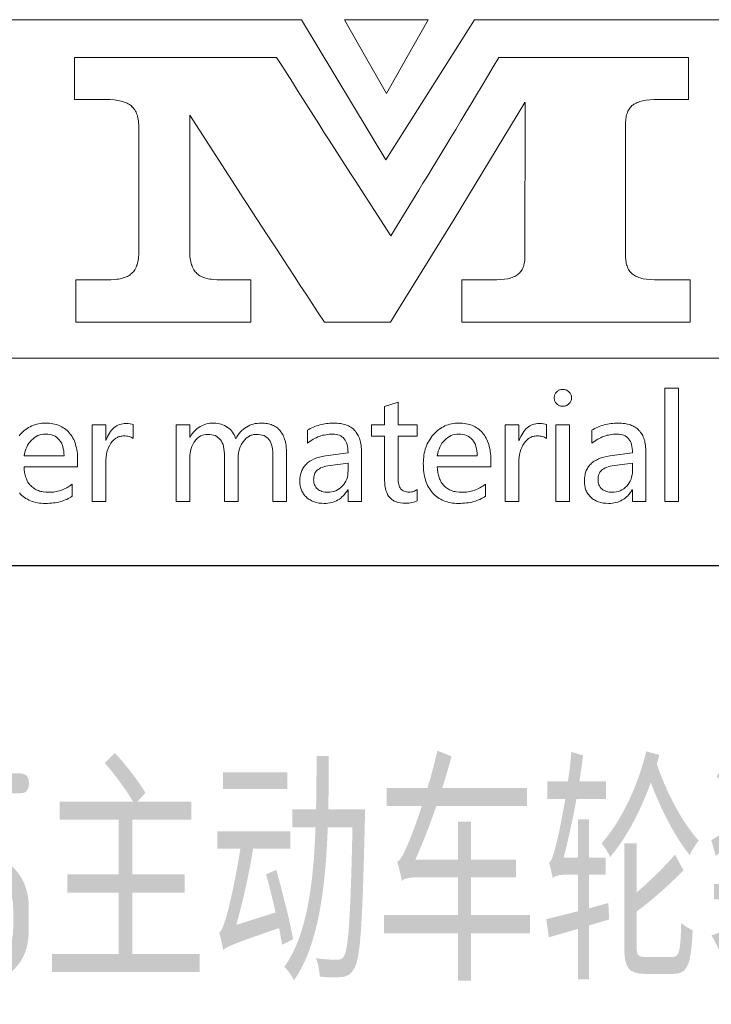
# Model space of a CAD drawing. Header units: millimetres. Extents: x -91 to 1382, y -18 to 1022.
# Tile 6 of 9: x 1228 to 1287, y 68 to 151. Entities that reach past the tile are written whole.
import ezdxf
from ezdxf.enums import TextEntityAlignment as Align

# ---------------------------------------------------------------- set-up
doc = ezdxf.new("R2010")
doc.units = ezdxf.units.MM
doc.header["$LTSCALE"] = 35
for name, color, linetype in [('1轮廓实线层', 7, 'Continuous'), ('6文字层', 3, 'Continuous'), ('图层 1', 7, 'Continuous'), ('图框层', 7, 'Continuous')]:
    doc.layers.add(name, color=color, linetype=linetype)
doc.styles.add('PC_TEXTSTYLE', font='isocp.shx', dxfattribs={"width": 0.8, "bigfont": 'hzfs.shx'})

# ---------------------------------------------------------------- blocks, each defined once
blk = doc.blocks.new('PC_TITLE_BLOCK')
for p, q in [((-32.772, 42.051), (-32.772, 42.06)), ((-36.402, 41.069), (-36.402, 41.079)), ((-36.402, 41.069), (-36.393, 41.069)), ((-32.152, 41.069), (-32.145, 41.069))]:
    blk.add_line(p, q)
at = {"layer": '1轮廓实线层'}
blk.add_line((-60, 30), (0, 30), dxfattribs=at)
at = {"layer": '图层 1', "lineweight": 0}
for p, q in [((-49.444, 43.174), (-32.306, 43.174)), ((-32.306, 43.174), (-30.267, 39.792)), ((-30.257, 43.174), (-31.271, 43.174)), ((-31.271, 43.174), (-30.764, 42.281)), ((-30.267, 39.792), (-28.128, 43.174)), ((-29.245, 43.174), (-30.257, 43.174)), ((-29.75, 42.281), (-29.245, 43.174)), ((-28.128, 43.174), (-9.094, 43.174)), ((-37.79, 41.246), (-37.79, 42.263)), ((-37.79, 42.263), (-35.352, 42.263)), ((-35.352, 42.263), (-32.908, 42.263)), ((-32.908, 42.263), (-32.781, 42.065)), ((-30.764, 42.281), (-30.257, 41.389)), ((-30.257, 41.389), (-29.75, 42.281)), ((-27.677, 42.033), (-27.54, 42.263)), ((-27.54, 42.263), (-25.248, 42.263)), ((-25.248, 42.263), (-22.956, 42.263)), ((-22.956, 42.263), (-22.956, 41.246)), ((-32.781, 42.065), (-32.654, 41.864)), ((-32.654, 41.864), (-32.527, 41.664)), ((-27.814, 41.806), (-27.677, 42.033)), ((-32.527, 41.664), (-32.401, 41.463)), ((-27.946, 41.582), (-27.814, 41.806)), ((-32.401, 41.463), (-32.274, 41.262)), ((-30.257, 41.389), (-30.257, 41.389)), ((-28.208, 41.146), (-28.078, 41.363)), ((-28.078, 41.363), (-27.946, 41.582)), ((-37.034, 41.246), (-37.79, 41.246)), ((-36.929, 41.244), (-37.034, 41.246)), ((-36.831, 41.236), (-36.929, 41.244)), ((-36.784, 41.231), (-36.831, 41.236)), ((-36.741, 41.225), (-36.784, 41.231)), ((-36.699, 41.217), (-36.741, 41.225)), ((-36.659, 41.207), (-36.699, 41.217)), ((-36.62, 41.196), (-36.659, 41.207)), ((-36.586, 41.186), (-36.62, 41.196)), ((-36.551, 41.173), (-36.586, 41.186)), ((-36.52, 41.159), (-36.551, 41.173)), ((-36.49, 41.143), (-36.52, 41.159)), ((-36.461, 41.128), (-36.49, 41.143)), ((-36.438, 41.109), (-36.461, 41.128)), ((-32.274, 41.262), (-32.147, 41.062)), ((-26.909, 41.178), (-28.617, 38.358)), ((-28.335, 40.935), (-28.208, 41.146)), ((-26.909, 37.394), (-26.906, 41.178)), ((-26.906, 41.178), (-26.909, 41.178)), ((-24.279, 41.133), (-24.303, 41.114)), ((-24.255, 41.146), (-24.279, 41.133)), ((-24.226, 41.159), (-24.255, 41.146)), ((-24.197, 41.173), (-24.226, 41.159)), ((-24.168, 41.186), (-24.197, 41.173)), ((-24.134, 41.196), (-24.168, 41.186)), ((-24.099, 41.204), (-24.134, 41.196)), ((-24.063, 41.215), (-24.099, 41.204)), ((-23.983, 41.228), (-24.063, 41.215)), ((-23.893, 41.239), (-23.983, 41.228)), ((-23.799, 41.244), (-23.893, 41.239)), ((-23.695, 41.246), (-23.799, 41.244)), ((-22.956, 41.246), (-23.695, 41.246)), ((-36.414, 41.091), (-36.438, 41.109)), ((-36.393, 41.07), (-36.414, 41.091)), ((-36.372, 41.048), (-36.393, 41.07)), ((-36.353, 41.022), (-36.372, 41.048)), ((-36.335, 40.998), (-36.353, 41.022)), ((-36.319, 40.969), (-36.335, 40.998)), ((-36.303, 40.94), (-36.319, 40.969)), ((-36.29, 40.908), (-36.303, 40.94)), ((-36.277, 40.877), (-36.29, 40.908)), ((-32.147, 41.062), (-32.018, 40.861)), ((-28.459, 40.729), (-28.335, 40.935)), ((-24.443, 40.908), (-24.453, 40.879)), ((-24.435, 40.938), (-24.443, 40.908)), ((-24.421, 40.964), (-24.435, 40.938)), ((-24.408, 40.99), (-24.421, 40.964)), ((-24.395, 41.014), (-24.408, 40.99)), ((-24.379, 41.038), (-24.395, 41.014)), ((-24.361, 41.059), (-24.379, 41.038)), ((-24.342, 41.08), (-24.361, 41.059)), ((-24.324, 41.099), (-24.342, 41.08)), ((-24.303, 41.114), (-24.324, 41.099)), ((-36.266, 40.842), (-36.277, 40.877)), ((-36.258, 40.806), (-36.266, 40.842)), ((-36.25, 40.766), (-36.258, 40.806)), ((-36.245, 40.726), (-36.25, 40.766)), ((-36.24, 40.687), (-36.245, 40.726)), ((-36.234, 40.642), (-36.24, 40.687)), ((-35.001, 40.869), (-35.004, 40.869)), ((-35.004, 40.869), (-35.004, 37.587)), ((-33.832, 39.055), (-35.001, 40.869)), ((-32.018, 40.861), (-31.891, 40.66)), ((-31.891, 40.66), (-31.764, 40.46)), ((-28.58, 40.526), (-28.459, 40.729)), ((-24.474, 40.742), (-24.477, 40.705)), ((-24.477, 40.705), (-24.477, 40.666)), ((-24.477, 40.666), (-24.477, 37.471)), ((-24.472, 40.779), (-24.474, 40.742)), ((-24.466, 40.813), (-24.472, 40.779)), ((-24.461, 40.848), (-24.466, 40.813)), ((-24.453, 40.879), (-24.461, 40.848)), ((-36.234, 40.597), (-36.234, 40.642)), ((-36.232, 40.549), (-36.234, 40.597)), ((-36.232, 37.587), (-36.232, 40.549)), ((-31.764, 40.46), (-31.635, 40.262)), ((-28.699, 40.328), (-28.58, 40.526)), ((-31.635, 40.262), (-31.508, 40.061)), ((-28.818, 40.132), (-28.699, 40.328)), ((-31.508, 40.061), (-31.379, 39.86)), ((-29.045, 39.757), (-28.934, 39.942)), ((-28.934, 39.942), (-28.818, 40.132)), ((-31.379, 39.86), (-31.252, 39.662)), ((-29.156, 39.575), (-29.045, 39.757)), ((-31.252, 39.662), (-31.123, 39.462)), ((-31.123, 39.462), (-30.993, 39.264)), ((-29.264, 39.396), (-29.156, 39.575)), ((-30.993, 39.264), (-30.864, 39.063)), ((-29.475, 39.055), (-29.372, 39.224)), ((-29.372, 39.224), (-29.264, 39.396)), ((-33.721, 38.883), (-33.832, 39.055)), ((-30.864, 39.063), (-30.146, 37.957)), ((-30.151, 37.957), (-29.475, 39.055)), ((-33.61, 38.712), (-33.721, 38.883)), ((-33.494, 38.535), (-33.61, 38.712)), ((-33.378, 38.353), (-33.494, 38.535)), ((-33.256, 38.168), (-33.378, 38.353)), ((-28.617, 38.358), (-30.016, 36.1)), ((-33.135, 37.978), (-33.256, 38.168)), ((-33.008, 37.785), (-33.135, 37.978)), ((-30.146, 37.957), (-30.151, 37.957)), ((-36.234, 37.539), (-36.232, 37.587)), ((-35.004, 37.587), (-35.004, 37.539)), ((-35.004, 37.587), (-35.004, 37.587)), ((-32.878, 37.59), (-33.008, 37.785)), ((-32.746, 37.389), (-32.878, 37.59)), ((-36.266, 37.294), (-36.258, 37.331)), ((-36.258, 37.331), (-36.25, 37.368)), ((-36.25, 37.368), (-36.245, 37.41)), ((-36.245, 37.41), (-36.24, 37.45)), ((-36.24, 37.45), (-36.234, 37.494)), ((-36.234, 37.494), (-36.234, 37.539)), ((-35.004, 37.539), (-35.001, 37.494)), ((-35.001, 37.494), (-34.999, 37.452)), ((-34.999, 37.452), (-34.993, 37.41)), ((-34.993, 37.41), (-34.988, 37.37)), ((-34.988, 37.37), (-34.98, 37.331)), ((-34.98, 37.331), (-34.972, 37.294)), ((-32.614, 37.183), (-32.746, 37.389)), ((-26.925, 37.289), (-26.917, 37.323)), ((-26.917, 37.323), (-26.911, 37.357)), ((-26.911, 37.357), (-26.909, 37.394)), ((-24.477, 37.471), (-24.477, 37.431)), ((-24.477, 37.431), (-24.474, 37.394)), ((-24.474, 37.394), (-24.472, 37.357)), ((-24.472, 37.357), (-24.466, 37.323)), ((-24.466, 37.323), (-24.461, 37.289)), ((-36.388, 37.067), (-36.366, 37.088)), ((-36.366, 37.088), (-36.348, 37.112)), ((-36.348, 37.112), (-36.332, 37.138)), ((-36.332, 37.138), (-36.316, 37.167)), ((-36.316, 37.167), (-36.3, 37.196)), ((-36.3, 37.196), (-36.287, 37.228)), ((-36.287, 37.228), (-36.277, 37.26)), ((-36.277, 37.26), (-36.266, 37.294)), ((-34.972, 37.294), (-34.962, 37.26)), ((-34.962, 37.26), (-34.949, 37.228)), ((-34.949, 37.228), (-34.938, 37.196)), ((-34.938, 37.196), (-34.922, 37.167)), ((-34.922, 37.167), (-34.906, 37.138)), ((-34.906, 37.138), (-34.89, 37.112)), ((-34.89, 37.112), (-34.872, 37.088)), ((-34.872, 37.088), (-34.853, 37.067)), ((-32.477, 36.974), (-32.614, 37.183)), ((-27.022, 37.077), (-27.006, 37.098)), ((-27.006, 37.098), (-26.991, 37.12)), ((-26.991, 37.12), (-26.975, 37.146)), ((-26.975, 37.146), (-26.962, 37.172)), ((-26.962, 37.172), (-26.951, 37.199)), ((-26.951, 37.199), (-26.94, 37.228)), ((-26.94, 37.228), (-26.933, 37.257)), ((-26.933, 37.257), (-26.925, 37.289)), ((-24.461, 37.289), (-24.453, 37.257)), ((-24.453, 37.257), (-24.443, 37.228)), ((-24.443, 37.228), (-24.432, 37.199)), ((-24.432, 37.199), (-24.421, 37.172)), ((-24.421, 37.172), (-24.408, 37.146)), ((-24.408, 37.146), (-24.393, 37.122)), ((-24.393, 37.122), (-24.377, 37.098)), ((-24.377, 37.098), (-24.358, 37.077)), ((-37.755, 35.871), (-37.755, 36.89)), ((-37.755, 36.89), (-37.016, 36.89)), ((-37.016, 36.89), (-36.91, 36.893)), ((-36.91, 36.893), (-36.815, 36.9)), ((-36.815, 36.9), (-36.77, 36.906)), ((-36.77, 36.906), (-36.728, 36.911)), ((-36.728, 36.911), (-36.686, 36.919)), ((-36.686, 36.919), (-36.649, 36.929)), ((-36.649, 36.929), (-36.612, 36.94)), ((-36.612, 36.94), (-36.575, 36.951)), ((-36.575, 36.951), (-36.543, 36.964)), ((-36.543, 36.964), (-36.512, 36.977)), ((-36.512, 36.977), (-36.483, 36.993)), ((-36.483, 36.993), (-36.456, 37.009)), ((-36.456, 37.009), (-36.432, 37.027)), ((-36.432, 37.027), (-36.409, 37.046)), ((-36.409, 37.046), (-36.388, 37.067)), ((-34.853, 37.067), (-34.832, 37.046)), ((-34.832, 37.046), (-34.811, 37.027)), ((-34.811, 37.027), (-34.787, 37.009)), ((-34.787, 37.009), (-34.761, 36.993)), ((-34.761, 36.993), (-34.732, 36.977)), ((-34.732, 36.977), (-34.703, 36.964)), ((-34.703, 36.964), (-34.671, 36.951)), ((-34.671, 36.951), (-34.637, 36.94)), ((-34.637, 36.94), (-34.6, 36.929)), ((-34.6, 36.929), (-34.563, 36.919)), ((-34.563, 36.919), (-34.523, 36.911)), ((-34.523, 36.911), (-34.481, 36.906)), ((-34.481, 36.906), (-34.439, 36.9)), ((-34.439, 36.9), (-34.344, 36.893)), ((-34.344, 36.893), (-34.244, 36.89)), ((-34.244, 36.89), (-33.528, 36.89)), ((-33.528, 36.89), (-33.528, 35.871)), ((-32.337, 36.76), (-32.477, 36.974)), ((-28.43, 35.871), (-28.43, 36.89)), ((-28.43, 36.89), (-27.688, 36.89)), ((-27.688, 36.89), (-27.585, 36.893)), ((-27.585, 36.893), (-27.49, 36.898)), ((-27.49, 36.898), (-27.402, 36.908)), ((-27.402, 36.908), (-27.321, 36.922)), ((-27.321, 36.922), (-27.284, 36.929)), ((-27.284, 36.929), (-27.249, 36.94)), ((-27.249, 36.94), (-27.218, 36.951)), ((-27.218, 36.951), (-27.186, 36.964)), ((-27.186, 36.964), (-27.157, 36.974)), ((-27.157, 36.974), (-27.131, 36.99)), ((-27.131, 36.99), (-27.104, 37.003)), ((-27.104, 37.003), (-27.083, 37.019)), ((-27.083, 37.019), (-27.062, 37.038)), ((-27.062, 37.038), (-27.041, 37.056)), ((-27.041, 37.056), (-27.022, 37.077)), ((-24.358, 37.077), (-24.34, 37.056)), ((-24.34, 37.056), (-24.319, 37.038)), ((-24.319, 37.038), (-24.297, 37.019)), ((-24.297, 37.019), (-24.274, 37.003)), ((-24.274, 37.003), (-24.247, 36.99)), ((-24.247, 36.99), (-24.221, 36.974)), ((-24.221, 36.974), (-24.192, 36.964)), ((-24.192, 36.964), (-24.16, 36.951)), ((-24.16, 36.951), (-24.126, 36.94)), ((-24.126, 36.94), (-24.089, 36.929)), ((-24.089, 36.929), (-24.052, 36.922)), ((-24.052, 36.922), (-23.97, 36.908)), ((-23.97, 36.908), (-23.88, 36.898)), ((-23.88, 36.898), (-23.782, 36.893)), ((-23.782, 36.893), (-23.677, 36.89)), ((-23.677, 36.89), (-22.922, 36.89)), ((-22.922, 36.89), (-22.922, 35.871)), ((-32.195, 36.544), (-32.337, 36.76)), ((-32.049, 36.325), (-32.195, 36.544)), ((-31.902, 36.1), (-32.049, 36.325)), ((-31.751, 35.871), (-31.902, 36.1)), ((-30.016, 36.1), (-30.159, 35.871)), ((-35.64, 35.871), (-37.755, 35.871)), ((-33.528, 35.871), (-35.64, 35.871)), ((-30.956, 35.871), (-31.751, 35.871)), ((-30.159, 35.871), (-30.956, 35.871)), ((-25.673, 35.871), (-28.43, 35.871)), ((-22.922, 35.871), (-25.673, 35.871)), ((-9.094, 35.002), (-49.444, 35.002))]:
    blk.add_line(p, q, dxfattribs=at)
for points in [[(-26.201, 34.046), (-26.201, 34.067), (-26.198, 34.086), (-26.193, 34.107), (-26.188, 34.125), (-26.18, 34.144), (-26.17, 34.16), (-26.156, 34.176), (-26.143, 34.191), (-26.127, 34.205), (-26.111, 34.218), (-26.096, 34.228), (-26.077, 34.236), (-26.059, 34.242), (-26.038, 34.247), (-26.016, 34.25), (-25.995, 34.25), (-25.974, 34.25), (-25.953, 34.247), (-25.934, 34.242), (-25.913, 34.236), (-25.897, 34.228), (-25.879, 34.218), (-25.863, 34.205), (-25.847, 34.191), (-25.831, 34.178), (-25.821, 34.16), (-25.81, 34.144), (-25.8, 34.125), (-25.795, 34.107), (-25.789, 34.089), (-25.787, 34.067), (-25.787, 34.046), (-25.787, 34.023), (-25.789, 34.004), (-25.795, 33.983), (-25.8, 33.964), (-25.81, 33.948), (-25.821, 33.93), (-25.831, 33.914), (-25.847, 33.901), (-25.863, 33.885), (-25.879, 33.875), (-25.897, 33.864), (-25.913, 33.856), (-25.934, 33.851), (-25.953, 33.846), (-25.974, 33.843), (-25.995, 33.843), (-26.019, 33.843), (-26.04, 33.846), (-26.059, 33.851), (-26.077, 33.856), (-26.096, 33.864), (-26.111, 33.875), (-26.127, 33.885), (-26.143, 33.901), (-26.156, 33.914), (-26.17, 33.93), (-26.18, 33.948), (-26.188, 33.964), (-26.193, 33.983), (-26.198, 34.004), (-26.201, 34.023), (-26.201, 34.046), (-26.201, 34.046)], [(-23.532, 31.541), (-23.532, 34.281), (-23.204, 34.281), (-23.204, 31.541), (-23.532, 31.541), (-23.532, 31.541)], [(-29.512, 31.559), (-29.541, 31.546), (-29.57, 31.533), (-29.602, 31.525), (-29.639, 31.517), (-29.676, 31.509), (-29.715, 31.503), (-29.758, 31.501), (-29.8, 31.501), (-29.861, 31.503), (-29.919, 31.509), (-29.969, 31.52), (-30.019, 31.535), (-30.04, 31.546), (-30.064, 31.554), (-30.085, 31.567), (-30.103, 31.578), (-30.122, 31.591), (-30.14, 31.607), (-30.159, 31.622), (-30.175, 31.638), (-30.188, 31.657), (-30.204, 31.675), (-30.217, 31.696), (-30.228, 31.718), (-30.249, 31.762), (-30.267, 31.81), (-30.28, 31.865), (-30.291, 31.923), (-30.296, 31.984), (-30.299, 32.053), (-30.299, 33.122), (-30.616, 33.122), (-30.616, 33.391), (-30.299, 33.391), (-30.299, 33.838), (-29.971, 33.941), (-29.971, 33.391), (-29.512, 33.391), (-29.512, 33.122), (-29.971, 33.122), (-29.971, 32.111), (-29.971, 32.066), (-29.969, 32.026), (-29.964, 31.987), (-29.956, 31.952), (-29.948, 31.923), (-29.937, 31.894), (-29.924, 31.871), (-29.911, 31.85), (-29.892, 31.831), (-29.874, 31.815), (-29.853, 31.802), (-29.829, 31.789), (-29.8, 31.781), (-29.771, 31.776), (-29.739, 31.77), (-29.705, 31.77), (-29.678, 31.77), (-29.652, 31.773), (-29.626, 31.778), (-29.602, 31.786), (-29.578, 31.794), (-29.554, 31.805), (-29.533, 31.818), (-29.512, 31.831), (-29.512, 31.559), (-29.512, 31.559)], [(-37.713, 32.383), (-39.007, 32.383), (-39.004, 32.312), (-38.994, 32.243), (-38.988, 32.211), (-38.98, 32.18), (-38.972, 32.151), (-38.962, 32.121), (-38.951, 32.092), (-38.941, 32.066), (-38.928, 32.04), (-38.912, 32.013), (-38.898, 31.989), (-38.883, 31.968), (-38.864, 31.944), (-38.846, 31.926), (-38.825, 31.905), (-38.803, 31.886), (-38.782, 31.871), (-38.761, 31.855), (-38.737, 31.839), (-38.711, 31.826), (-38.687, 31.815), (-38.661, 31.805), (-38.632, 31.794), (-38.605, 31.786), (-38.576, 31.781), (-38.545, 31.773), (-38.481, 31.768), (-38.415, 31.765), (-38.376, 31.765), (-38.339, 31.768), (-38.299, 31.77), (-38.262, 31.776), (-38.225, 31.784), (-38.188, 31.791), (-38.154, 31.802), (-38.117, 31.812), (-38.083, 31.826), (-38.046, 31.842), (-38.011, 31.857), (-37.977, 31.876), (-37.943, 31.894), (-37.911, 31.916), (-37.877, 31.939), (-37.845, 31.963), (-37.845, 31.67), (-37.877, 31.649), (-37.908, 31.63), (-37.943, 31.612), (-37.977, 31.593), (-38.011, 31.58), (-38.051, 31.564), (-38.088, 31.551), (-38.127, 31.541), (-38.17, 31.53), (-38.212, 31.522), (-38.254, 31.514), (-38.299, 31.509), (-38.347, 31.503), (-38.394, 31.501), (-38.442, 31.498), (-38.492, 31.498), (-38.542, 31.498), (-38.59, 31.501), (-38.637, 31.506), (-38.682, 31.514), (-38.727, 31.522), (-38.769, 31.533), (-38.809, 31.546), (-38.848, 31.562), (-38.888, 31.578), (-38.925, 31.596), (-38.962, 31.617), (-38.996, 31.641), (-39.028, 31.665), (-39.06, 31.691), (-39.091, 31.72), (-39.118, 31.752)], [(-39.128, 33.125), (-39.097, 33.159), (-39.065, 33.193), (-39.033, 33.225), (-39.001, 33.254), (-38.967, 33.281), (-38.93, 33.304), (-38.896, 33.328), (-38.859, 33.349), (-38.819, 33.368), (-38.782, 33.384), (-38.743, 33.397), (-38.7, 33.407), (-38.658, 33.418), (-38.616, 33.426), (-38.574, 33.431), (-38.529, 33.434), (-38.484, 33.436), (-38.439, 33.434), (-38.394, 33.431), (-38.352, 33.426), (-38.312, 33.42), (-38.273, 33.413), (-38.233, 33.402), (-38.196, 33.391), (-38.159, 33.378), (-38.125, 33.362), (-38.091, 33.344), (-38.059, 33.325), (-38.027, 33.304), (-37.998, 33.281), (-37.969, 33.257), (-37.943, 33.23), (-37.916, 33.201), (-37.892, 33.172), (-37.869, 33.141), (-37.848, 33.109), (-37.826, 33.075), (-37.808, 33.038), (-37.792, 33.001), (-37.776, 32.961), (-37.763, 32.921), (-37.753, 32.879), (-37.742, 32.837), (-37.731, 32.792), (-37.726, 32.747), (-37.718, 32.7), (-37.716, 32.652), (-37.713, 32.599), (-37.713, 32.549), (-37.713, 32.383), (-37.713, 32.383)], [(-36.372, 33.067), (-36.393, 33.08), (-36.417, 33.093), (-36.44, 33.104), (-36.469, 33.112), (-36.498, 33.117), (-36.527, 33.122), (-36.562, 33.125), (-36.596, 33.125), (-36.62, 33.125), (-36.644, 33.122), (-36.665, 33.119), (-36.689, 33.114), (-36.71, 33.109), (-36.731, 33.101), (-36.752, 33.09), (-36.77, 33.082), (-36.789, 33.069), (-36.81, 33.056), (-36.828, 33.04), (-36.844, 33.024), (-36.879, 32.99), (-36.91, 32.948), (-36.939, 32.9), (-36.966, 32.85), (-36.987, 32.797), (-37.005, 32.742), (-37.019, 32.681), (-37.026, 32.618), (-37.034, 32.549), (-37.034, 32.478), (-37.034, 31.541), (-37.362, 31.541), (-37.362, 33.391), (-37.034, 33.391), (-37.034, 33.016), (-37.029, 33.016), (-37.011, 33.064), (-36.99, 33.112), (-36.968, 33.154), (-36.945, 33.193), (-36.921, 33.23), (-36.894, 33.265), (-36.865, 33.294), (-36.836, 33.323), (-36.805, 33.347), (-36.773, 33.368), (-36.739, 33.384), (-36.702, 33.399), (-36.665, 33.41), (-36.625, 33.418), (-36.586, 33.423), (-36.543, 33.423), (-36.49, 33.423), (-36.443, 33.418), (-36.403, 33.41), (-36.372, 33.399), (-36.372, 33.067), (-36.372, 33.067)], [(-32.667, 31.541), (-32.995, 31.541), (-32.995, 32.605), (-32.995, 32.676), (-33, 32.745), (-33.008, 32.805), (-33.018, 32.863), (-33.032, 32.914), (-33.048, 32.958), (-33.066, 33.001), (-33.09, 33.035), (-33.1, 33.051), (-33.114, 33.064), (-33.127, 33.08), (-33.143, 33.09), (-33.177, 33.114), (-33.211, 33.133), (-33.253, 33.146), (-33.296, 33.156), (-33.346, 33.162), (-33.396, 33.164), (-33.42, 33.164), (-33.441, 33.162), (-33.462, 33.159), (-33.483, 33.154), (-33.504, 33.148), (-33.525, 33.141), (-33.544, 33.133), (-33.565, 33.122), (-33.602, 33.098), (-33.639, 33.069), (-33.673, 33.035), (-33.705, 32.995), (-33.737, 32.953), (-33.763, 32.908), (-33.784, 32.861), (-33.803, 32.811), (-33.816, 32.76), (-33.826, 32.708), (-33.832, 32.652), (-33.834, 32.597), (-33.834, 31.541), (-34.162, 31.541), (-34.162, 32.636), (-34.164, 32.702), (-34.17, 32.76), (-34.178, 32.816), (-34.188, 32.869), (-34.201, 32.916), (-34.22, 32.958), (-34.241, 32.998), (-34.265, 33.032), (-34.291, 33.064), (-34.323, 33.09), (-34.354, 33.114), (-34.391, 33.133), (-34.431, 33.146), (-34.473, 33.156), (-34.521, 33.162), (-34.568, 33.164), (-34.616, 33.162), (-34.658, 33.154), (-34.7, 33.143), (-34.74, 33.125), (-34.78, 33.101), (-34.814, 33.075), (-34.848, 33.04), (-34.88, 33.003), (-34.909, 32.964), (-34.933, 32.919), (-34.954, 32.871), (-34.972, 32.821), (-34.985, 32.768), (-34.996, 32.713), (-35.001, 32.655), (-35.004, 32.594), (-35.004, 31.541), (-35.331, 31.541), (-35.331, 33.391), (-35.004, 33.391), (-35.004, 33.098), (-34.996, 33.098), (-34.97, 33.141), (-34.943, 33.178), (-34.917, 33.214), (-34.885, 33.246), (-34.856, 33.275), (-34.822, 33.304), (-34.787, 33.328), (-34.753, 33.352), (-34.716, 33.37), (-34.679, 33.389), (-34.64, 33.402), (-34.597, 33.415), (-34.555, 33.423), (-34.51, 33.431), (-34.465, 33.434), (-34.418, 33.436), (-34.373, 33.434), (-34.328, 33.428), (-34.286, 33.42), (-34.244, 33.41), (-34.204, 33.397), (-34.164, 33.378), (-34.127, 33.357), (-34.09, 33.333), (-34.056, 33.307), (-34.024, 33.278), (-33.995, 33.246), (-33.969, 33.214), (-33.948, 33.178), (-33.927, 33.141), (-33.908, 33.098), (-33.892, 33.056), (-33.866, 33.104), (-33.84, 33.146), (-33.808, 33.186), (-33.779, 33.222), (-33.745, 33.257), (-33.71, 33.288), (-33.673, 33.315), (-33.636, 33.341), (-33.597, 33.362), (-33.557, 33.384), (-33.515, 33.399), (-33.47, 33.413), (-33.425, 33.423), (-33.378, 33.428), (-33.327, 33.434), (-33.277, 33.436), (-33.24, 33.434), (-33.203, 33.431), (-33.169, 33.428), (-33.135, 33.423), (-33.103, 33.418), (-33.069, 33.41), (-33.04, 33.399), (-33.011, 33.389), (-32.982, 33.376), (-32.955, 33.362), (-32.929, 33.347), (-32.905, 33.331), (-32.881, 33.312), (-32.86, 33.291), (-32.839, 33.27), (-32.82, 33.246), (-32.802, 33.222), (-32.783, 33.196), (-32.768, 33.17), (-32.752, 33.141), (-32.739, 33.112), (-32.725, 33.08), (-32.715, 33.046), (-32.704, 33.011), (-32.696, 32.977), (-32.688, 32.937), (-32.68, 32.9), (-32.675, 32.858), (-32.67, 32.774), (-32.667, 32.681), (-32.667, 31.541), (-32.667, 31.541)], [(-32.163, 33.265), (-32.129, 33.283), (-32.094, 33.304), (-32.057, 33.323), (-32.02, 33.339), (-31.983, 33.354), (-31.944, 33.368), (-31.907, 33.381), (-31.867, 33.391), (-31.825, 33.402), (-31.785, 33.41), (-31.743, 33.418), (-31.701, 33.426), (-31.659, 33.428), (-31.614, 33.434), (-31.572, 33.434), (-31.527, 33.436), (-31.484, 33.434), (-31.445, 33.434), (-31.405, 33.428), (-31.368, 33.423), (-31.334, 33.418), (-31.3, 33.41), (-31.265, 33.402), (-31.234, 33.391), (-31.202, 33.381), (-31.173, 33.368), (-31.144, 33.352), (-31.117, 33.336), (-31.094, 33.32), (-31.067, 33.302), (-31.046, 33.281), (-31.025, 33.259), (-31.004, 33.238), (-30.985, 33.212), (-30.967, 33.188), (-30.951, 33.162), (-30.935, 33.133), (-30.922, 33.104), (-30.909, 33.072), (-30.898, 33.04), (-30.888, 33.006), (-30.88, 32.972), (-30.872, 32.935), (-30.867, 32.898), (-30.861, 32.858), (-30.859, 32.818), (-30.856, 32.776), (-30.856, 32.734), (-30.856, 31.541), (-31.181, 31.541), (-31.181, 31.828), (-31.189, 31.828), (-31.215, 31.786), (-31.242, 31.749), (-31.268, 31.715), (-31.297, 31.683), (-31.329, 31.654), (-31.36, 31.625), (-31.392, 31.601), (-31.426, 31.58), (-31.463, 31.562), (-31.5, 31.543), (-31.54, 31.53), (-31.579, 31.52), (-31.622, 31.509), (-31.667, 31.503), (-31.711, 31.498), (-31.756, 31.498), (-31.822, 31.501), (-31.886, 31.506), (-31.944, 31.517), (-31.999, 31.533), (-32.026, 31.543), (-32.049, 31.554), (-32.076, 31.567), (-32.1, 31.58), (-32.121, 31.593), (-32.144, 31.609), (-32.166, 31.625), (-32.184, 31.644), (-32.205, 31.662), (-32.224, 31.68), (-32.24, 31.702), (-32.255, 31.723), (-32.269, 31.744), (-32.282, 31.768), (-32.295, 31.789), (-32.306, 31.815), (-32.313, 31.839), (-32.321, 31.865), (-32.329, 31.892), (-32.335, 31.918), (-32.343, 31.976), (-32.345, 32.037), (-32.343, 32.1), (-32.335, 32.158), (-32.329, 32.187), (-32.324, 32.217), (-32.316, 32.243), (-32.306, 32.269), (-32.295, 32.293), (-32.284, 32.319), (-32.271, 32.343), (-32.258, 32.364), (-32.242, 32.385), (-32.226, 32.407), (-32.211, 32.428), (-32.189, 32.446), (-32.171, 32.465), (-32.15, 32.483), (-32.129, 32.499), (-32.105, 32.515), (-32.055, 32.544), (-31.999, 32.57), (-31.939, 32.594), (-31.873, 32.613), (-31.804, 32.628), (-31.73, 32.642), (-31.181, 32.718), (-31.183, 32.774), (-31.186, 32.824), (-31.194, 32.871), (-31.205, 32.916), (-31.218, 32.956), (-31.234, 32.995), (-31.252, 33.027), (-31.276, 33.059), (-31.3, 33.085), (-31.329, 33.106), (-31.358, 33.127), (-31.392, 33.143), (-31.429, 33.156), (-31.469, 33.164), (-31.511, 33.17), (-31.556, 33.172), (-31.598, 33.17), (-31.638, 33.167), (-31.68, 33.164), (-31.719, 33.156), (-31.759, 33.148), (-31.799, 33.141), (-31.836, 33.127), (-31.875, 33.114), (-31.912, 33.101), (-31.949, 33.082), (-31.986, 33.064), (-32.023, 33.046), (-32.057, 33.024), (-32.094, 33.001), (-32.129, 32.974), (-32.163, 32.948), (-32.163, 33.265), (-32.163, 33.265)], [(-27.732, 32.383), (-29.026, 32.383), (-29.024, 32.312), (-29.013, 32.243), (-29.008, 32.211), (-29, 32.18), (-28.992, 32.151), (-28.981, 32.121), (-28.971, 32.092), (-28.96, 32.066), (-28.947, 32.04), (-28.934, 32.013), (-28.918, 31.989), (-28.902, 31.968), (-28.884, 31.944), (-28.865, 31.926), (-28.844, 31.905), (-28.826, 31.886), (-28.802, 31.871), (-28.781, 31.855), (-28.757, 31.839), (-28.733, 31.826), (-28.707, 31.815), (-28.68, 31.805), (-28.654, 31.794), (-28.625, 31.786), (-28.596, 31.781), (-28.564, 31.773), (-28.501, 31.768), (-28.435, 31.765), (-28.395, 31.765), (-28.358, 31.768), (-28.321, 31.77), (-28.282, 31.776), (-28.245, 31.784), (-28.208, 31.791), (-28.173, 31.802), (-28.136, 31.812), (-28.102, 31.826), (-28.065, 31.842), (-28.031, 31.857), (-27.996, 31.876), (-27.962, 31.894), (-27.93, 31.916), (-27.896, 31.939), (-27.864, 31.963), (-27.864, 31.67), (-27.896, 31.649), (-27.928, 31.63), (-27.962, 31.612), (-27.996, 31.593), (-28.034, 31.58), (-28.07, 31.564), (-28.107, 31.551), (-28.147, 31.541), (-28.189, 31.53), (-28.232, 31.522), (-28.276, 31.514), (-28.321, 31.509), (-28.366, 31.503), (-28.414, 31.501), (-28.461, 31.498), (-28.511, 31.498), (-28.562, 31.498), (-28.609, 31.501), (-28.657, 31.506), (-28.701, 31.514), (-28.746, 31.522), (-28.789, 31.533), (-28.831, 31.546), (-28.87, 31.562), (-28.908, 31.578), (-28.944, 31.596), (-28.981, 31.617), (-29.016, 31.641), (-29.047, 31.665), (-29.079, 31.691), (-29.111, 31.72), (-29.14, 31.752), (-29.166, 31.784), (-29.193, 31.818), (-29.216, 31.855), (-29.238, 31.892), (-29.259, 31.931), (-29.277, 31.971), (-29.293, 32.013), (-29.309, 32.055), (-29.322, 32.1), (-29.333, 32.148), (-29.34, 32.195), (-29.348, 32.246), (-29.356, 32.296), (-29.359, 32.348), (-29.362, 32.401), (-29.364, 32.457), (-29.362, 32.51), (-29.359, 32.562), (-29.354, 32.613), (-29.348, 32.663), (-29.34, 32.71), (-29.33, 32.755), (-29.317, 32.803), (-29.301, 32.845), (-29.285, 32.89), (-29.267, 32.932), (-29.248, 32.972), (-29.224, 33.011), (-29.2, 33.051), (-29.174, 33.088), (-29.148, 33.125), (-29.116, 33.159), (-29.084, 33.193), (-29.053, 33.225), (-29.021, 33.254), (-28.987, 33.281), (-28.95, 33.304), (-28.915, 33.328), (-28.878, 33.349), (-28.842, 33.368), (-28.802, 33.384), (-28.762, 33.397), (-28.72, 33.407), (-28.68, 33.418), (-28.635, 33.426), (-28.593, 33.431), (-28.548, 33.434), (-28.503, 33.436), (-28.459, 33.434), (-28.414, 33.431), (-28.371, 33.426), (-28.332, 33.42), (-28.292, 33.413), (-28.253, 33.402), (-28.216, 33.391), (-28.179, 33.378), (-28.144, 33.362), (-28.113, 33.344), (-28.078, 33.325), (-28.049, 33.304), (-28.018, 33.281), (-27.989, 33.257), (-27.962, 33.23), (-27.936, 33.201), (-27.912, 33.172), (-27.888, 33.141), (-27.867, 33.109), (-27.846, 33.075), (-27.828, 33.038), (-27.812, 33.001), (-27.796, 32.961), (-27.783, 32.921), (-27.772, 32.879), (-27.762, 32.837), (-27.751, 32.792), (-27.746, 32.747), (-27.74, 32.7), (-27.735, 32.652), (-27.732, 32.599), (-27.732, 32.549), (-27.732, 32.383), (-27.732, 32.383)], [(-26.391, 33.067), (-26.412, 33.08), (-26.436, 33.093), (-26.46, 33.104), (-26.489, 33.112), (-26.518, 33.117), (-26.55, 33.122), (-26.581, 33.125), (-26.616, 33.125), (-26.639, 33.125), (-26.663, 33.122), (-26.684, 33.119), (-26.708, 33.114), (-26.729, 33.109), (-26.75, 33.101), (-26.771, 33.09), (-26.79, 33.082), (-26.811, 33.069), (-26.83, 33.056), (-26.848, 33.04), (-26.864, 33.024), (-26.898, 32.99), (-26.93, 32.948), (-26.959, 32.9), (-26.985, 32.85), (-27.006, 32.797), (-27.025, 32.742), (-27.038, 32.681), (-27.046, 32.618), (-27.054, 32.549), (-27.054, 32.478), (-27.054, 31.541), (-27.384, 31.541), (-27.384, 33.391), (-27.054, 33.391), (-27.054, 33.016), (-27.049, 33.016), (-27.03, 33.064), (-27.009, 33.112), (-26.988, 33.154), (-26.964, 33.193), (-26.94, 33.23), (-26.914, 33.265), (-26.885, 33.294), (-26.856, 33.323), (-26.824, 33.347), (-26.792, 33.368), (-26.758, 33.384), (-26.724, 33.399), (-26.684, 33.41), (-26.647, 33.418), (-26.605, 33.423), (-26.563, 33.423), (-26.51, 33.423), (-26.462, 33.418), (-26.423, 33.41), (-26.391, 33.399), (-26.391, 33.067), (-26.391, 33.067)], [(-26.164, 31.541), (-26.164, 33.391), (-25.837, 33.391), (-25.837, 31.541), (-26.164, 31.541), (-26.164, 31.541)], [(-25.293, 33.265), (-25.258, 33.283), (-25.224, 33.304), (-25.187, 33.323), (-25.15, 33.339), (-25.113, 33.354), (-25.074, 33.368), (-25.037, 33.381), (-24.997, 33.391), (-24.958, 33.402), (-24.915, 33.41), (-24.873, 33.418), (-24.831, 33.426), (-24.789, 33.428), (-24.746, 33.434), (-24.701, 33.434), (-24.657, 33.436), (-24.614, 33.434), (-24.575, 33.434), (-24.538, 33.428), (-24.501, 33.423), (-24.464, 33.418), (-24.429, 33.41), (-24.395, 33.402), (-24.363, 33.391), (-24.332, 33.381), (-24.303, 33.368), (-24.276, 33.352), (-24.247, 33.336), (-24.223, 33.32), (-24.2, 33.302), (-24.176, 33.281), (-24.155, 33.259), (-24.134, 33.238), (-24.115, 33.212), (-24.097, 33.188), (-24.081, 33.162), (-24.065, 33.133), (-24.052, 33.104), (-24.039, 33.072), (-24.028, 33.04), (-24.018, 33.006), (-24.01, 32.972), (-24.004, 32.935), (-23.997, 32.898), (-23.994, 32.858), (-23.989, 32.818), (-23.989, 32.776), (-23.986, 32.734), (-23.986, 31.541), (-24.311, 31.541), (-24.311, 31.828), (-24.319, 31.828), (-24.345, 31.786), (-24.371, 31.749), (-24.398, 31.715), (-24.427, 31.683), (-24.459, 31.654), (-24.49, 31.625), (-24.525, 31.601), (-24.559, 31.58), (-24.593, 31.562), (-24.633, 31.543), (-24.67, 31.53), (-24.712, 31.52), (-24.754, 31.509), (-24.796, 31.503), (-24.841, 31.498), (-24.886, 31.498), (-24.952, 31.501), (-25.016, 31.506), (-25.074, 31.517), (-25.129, 31.533), (-25.156, 31.543), (-25.182, 31.554), (-25.206, 31.567), (-25.229, 31.58), (-25.253, 31.593), (-25.274, 31.609), (-25.295, 31.625), (-25.317, 31.644), (-25.335, 31.662), (-25.354, 31.68), (-25.369, 31.702), (-25.385, 31.723), (-25.399, 31.744), (-25.412, 31.768), (-25.425, 31.789), (-25.435, 31.815), (-25.443, 31.839), (-25.454, 31.865), (-25.459, 31.892), (-25.465, 31.918), (-25.472, 31.976), (-25.475, 32.037), (-25.472, 32.1), (-25.465, 32.158), (-25.459, 32.187), (-25.454, 32.217), (-25.446, 32.243), (-25.435, 32.269), (-25.427, 32.293), (-25.414, 32.319), (-25.401, 32.343), (-25.388, 32.364), (-25.375, 32.385), (-25.356, 32.407), (-25.34, 32.428), (-25.322, 32.446), (-25.301, 32.465), (-25.28, 32.483), (-25.258, 32.499), (-25.235, 32.515), (-25.185, 32.544), (-25.129, 32.57), (-25.068, 32.594), (-25.005, 32.613), (-24.934, 32.628), (-24.86, 32.642), (-24.311, 32.718), (-24.313, 32.774), (-24.316, 32.824), (-24.324, 32.871), (-24.334, 32.916), (-24.348, 32.956), (-24.363, 32.995), (-24.382, 33.027), (-24.406, 33.059), (-24.429, 33.085), (-24.459, 33.106), (-24.487, 33.127), (-24.522, 33.143), (-24.559, 33.156), (-24.598, 33.164), (-24.641, 33.17), (-24.685, 33.172), (-24.728, 33.17), (-24.77, 33.167), (-24.81, 33.164), (-24.849, 33.156), (-24.889, 33.148), (-24.928, 33.141), (-24.965, 33.127), (-25.005, 33.114), (-25.042, 33.101), (-25.079, 33.082), (-25.116, 33.064), (-25.153, 33.046), (-25.19, 33.024), (-25.224, 33.001), (-25.258, 32.974), (-25.293, 32.948), (-25.293, 33.265), (-25.293, 33.265)], [(-38.04, 32.647), (-38.043, 32.708), (-38.048, 32.763), (-38.059, 32.818), (-38.069, 32.869), (-38.088, 32.916), (-38.106, 32.958), (-38.133, 32.998), (-38.159, 33.035), (-38.191, 33.067), (-38.223, 33.093), (-38.259, 33.117), (-38.299, 33.138), (-38.344, 33.151), (-38.389, 33.162), (-38.436, 33.17), (-38.489, 33.172), (-38.537, 33.17), (-38.584, 33.162), (-38.629, 33.151), (-38.671, 33.135), (-38.714, 33.114), (-38.753, 33.09), (-38.79, 33.059), (-38.827, 33.027), (-38.862, 32.987), (-38.893, 32.948), (-38.92, 32.903), (-38.943, 32.858), (-38.964, 32.808), (-38.983, 32.758), (-38.996, 32.702), (-39.007, 32.647), (-38.04, 32.647), (-38.04, 32.647)], [(-28.06, 32.647), (-28.062, 32.708), (-28.068, 32.763), (-28.078, 32.818), (-28.092, 32.869), (-28.107, 32.916), (-28.128, 32.958), (-28.152, 32.998), (-28.179, 33.035), (-28.21, 33.067), (-28.245, 33.093), (-28.279, 33.117), (-28.319, 33.138), (-28.364, 33.151), (-28.408, 33.162), (-28.456, 33.17), (-28.509, 33.172), (-28.556, 33.17), (-28.604, 33.162), (-28.649, 33.151), (-28.691, 33.135), (-28.733, 33.114), (-28.773, 33.09), (-28.81, 33.059), (-28.847, 33.027), (-28.881, 32.987), (-28.913, 32.948), (-28.939, 32.903), (-28.963, 32.858), (-28.984, 32.808), (-29.002, 32.758), (-29.016, 32.702), (-29.026, 32.647), (-28.06, 32.647), (-28.06, 32.647)], [(-31.614, 32.412), (-31.669, 32.404), (-31.719, 32.393), (-31.764, 32.38), (-31.807, 32.367), (-31.844, 32.354), (-31.875, 32.335), (-31.904, 32.317), (-31.928, 32.298), (-31.949, 32.275), (-31.965, 32.251), (-31.981, 32.224), (-31.994, 32.198), (-32.002, 32.166), (-32.01, 32.135), (-32.012, 32.1), (-32.015, 32.063), (-32.012, 32.032), (-32.007, 32), (-32.002, 31.971), (-31.991, 31.942), (-31.978, 31.918), (-31.962, 31.892), (-31.944, 31.868), (-31.92, 31.847), (-31.896, 31.828), (-31.87, 31.81), (-31.841, 31.797), (-31.812, 31.784), (-31.78, 31.776), (-31.746, 31.768), (-31.711, 31.765), (-31.672, 31.765), (-31.622, 31.765), (-31.572, 31.773), (-31.524, 31.786), (-31.479, 31.802), (-31.434, 31.823), (-31.395, 31.85), (-31.355, 31.878), (-31.321, 31.913), (-31.286, 31.952), (-31.26, 31.995), (-31.236, 32.037), (-31.215, 32.085), (-31.199, 32.132), (-31.189, 32.185), (-31.183, 32.238), (-31.181, 32.293), (-31.181, 32.47), (-31.614, 32.412), (-31.614, 32.412)], [(-24.744, 32.412), (-24.799, 32.404), (-24.849, 32.393), (-24.897, 32.38), (-24.936, 32.367), (-24.973, 32.354), (-25.008, 32.335), (-25.034, 32.317), (-25.058, 32.298), (-25.079, 32.275), (-25.097, 32.251), (-25.111, 32.224), (-25.124, 32.198), (-25.132, 32.166), (-25.14, 32.135), (-25.142, 32.1), (-25.145, 32.063), (-25.142, 32.032), (-25.14, 32), (-25.132, 31.971), (-25.121, 31.942), (-25.108, 31.918), (-25.092, 31.892), (-25.074, 31.868), (-25.05, 31.847), (-25.026, 31.828), (-25, 31.81), (-24.973, 31.797), (-24.942, 31.784), (-24.91, 31.776), (-24.876, 31.768), (-24.841, 31.765), (-24.804, 31.765), (-24.752, 31.765), (-24.701, 31.773), (-24.654, 31.786), (-24.609, 31.802), (-24.567, 31.823), (-24.525, 31.85), (-24.487, 31.878), (-24.451, 31.913), (-24.419, 31.952), (-24.39, 31.995), (-24.366, 32.037), (-24.345, 32.085), (-24.332, 32.132), (-24.321, 32.185), (-24.313, 32.238), (-24.311, 32.293), (-24.311, 32.47), (-24.744, 32.412), (-24.744, 32.412)]]:
    blk.add_lwpolyline(points, dxfattribs=at)
at = {"layer": '6文字层', "style": 'PC_TEXTSTYLE', "flags": 8}
for tag, height, width, p, p2 in [('产品名称或材料标记', 7, 0.600652, (-113.463, 28.635), (-66.422, 28.635)), ('图样名称', 5, 2.004495, (-54.785, 19.978), (-5.268, 19.978)), ('标准化', 3.5, 1.023147, (-133.835, 15.372), (-120.752, 15.372)), ('重量', 3.5, 1.408247, (-88.457, 7.542), (-76.549, 7.542)), ('比例', 3.5, 1.385287, (-73.354, 7.542), (-61.929, 7.542)), ('图样代号', 5, 2.006536, (-54.785, 5.63), (-5.516, 5.63)), ('审核', 3.5, 1.579393, (-163.989, 5.367), (-150.634, 5.367)), ('共几页', 3.5, 0.557144, (-108.073, 0.625), (-101.045, 0.625)), ('工艺', 3.5, 1.621807, (-164.21, 0.371), (-150.891, 0.371)), ('日期', 3.5, 1.560088, (-133.835, 0.371), (-120.752, 0.371))]:
    blk.add_attdef(tag, text='', height=height, dxfattribs=dict(at, width=width)).set_placement(p, p2, align=Align.FIT)
at = {"layer": '6文字层', "style": 'PC_TEXTSTYLE', "width": 9.905045, "flags": 8}
blk.add_attdef('设计', text='', height=3.5, rotation=358.4644, dxfattribs=at).set_placement((-164.229, 15.372), (-150.367, 15), align=Align.FIT)
at = {"layer": '6文字层', "color": 3, "style": 'PC_TEXTSTYLE', "width": 0.56476, "flags": 8}
blk.add_attdef('第几页', text='', height=3.5, dxfattribs=at).set_placement((-78.287, 0.753), (-71.163, 0.753), align=Align.FIT)
at = {"layer": '6文字层', "ltscale": 10, "style": 'PC_TEXTSTYLE', "flags": 1}
blk.add_attdef('图纸张数', (-58.679, -0.492), '', height=2.5, dxfattribs=at)

msp = doc.modelspace()

# ---------------------------------------------------------------- block references
at = {"layer": '图框层'}
ref = msp.add_blockref('PC_TITLE_BLOCK', (1365, 0), dxfattribs=dict(at, xscale=3.5, yscale=3.5, zscale=3.5))
ref.add_attrib('图样名称', '315主动车轮装配', dxfattribs={"layer": '6文字层', "height": 17.5, "style": 'PC_TEXTSTYLE', "width": 0.8}).set_placement((1259.907, 69.922), align=Align.CENTER)

doc.saveas('drawing.dxf')
